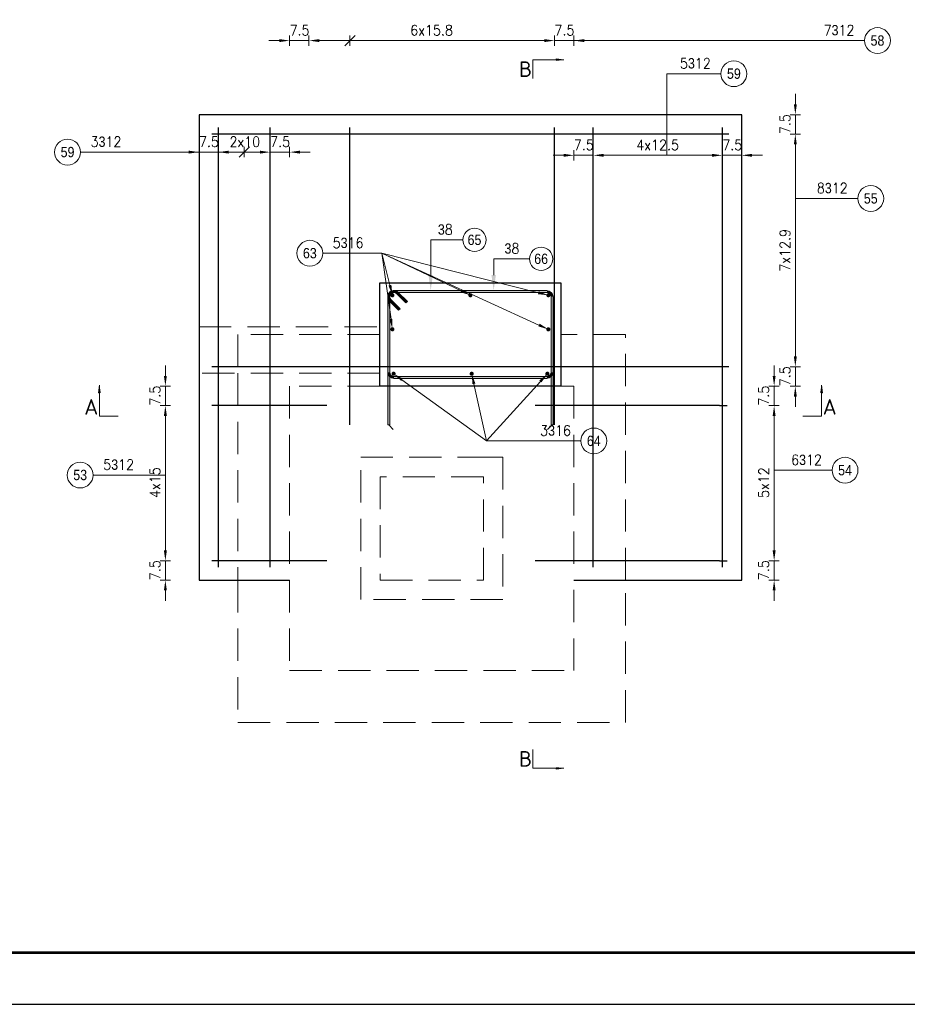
# Model space of a CAD drawing. Extents: x 327147 to 347605, y -113989 to -104075.
# Tile 7 of 16: x 332454 to 335888, y -113989 to -110181. Entities that reach past the tile are written whole.
import ezdxf

# ---------------------------------------------------------------- set-up
doc = ezdxf.new("R2010")
doc.units = 0
doc.header["$LTSCALE"] = 5
doc.header["$MEASUREMENT"] = 0
doc.linetypes.add('HIDDEN', pattern=[0.375, 0.25, -0.125])
doc.layers.add('_FORMATKA', color=8, linetype='Continuous', lineweight=15, plot=False)
for name, color, linetype, lineweight in [('_RAMKA', 7, 'Continuous', 35), ('AutoCAD_Structural_Detailing_deskowanie', 2, 'Continuous', 30), ('AutoCAD_Structural_Detailing_kształt pręta', 7, 'Continuous', 13), ('AutoCAD_Structural_Detailing_opis kształtu pręta', 7, 'Continuous', 13), ('AutoCAD_Structural_Detailing_opis rozkładu', 7, 'Continuous', 13), ('AutoCAD_Structural_Detailing_pręty punktowe', 7, 'Continuous', 40), ('AutoCAD_Structural_Detailing_rozkład pręta', 7, 'Continuous', 40), ('AutoCAD_Structural_Detailing_symbole graficzne', 7, 'Continuous', 13), ('PS_DIM', 4, 'Continuous', 13), ('PS_HIDDEN', 2, 'HIDDEN', 13), ('PS_SOLID', 7, 'Continuous', 20)]:
    doc.layers.add(name, color=color, linetype=linetype, lineweight=lineweight)
doc.styles.add('marta_B', font='isocpeur.ttf')
doc.styles.add('r-gil', font='GIL_____.TTF', dxfattribs={"width": 0.9})
doc.styles.add('r-simplex', font='simplex.shx', dxfattribs={"width": 0.9})

# ---------------------------------------------------------------- blocks, each defined once
blk = doc.blocks.new('*U16')
at = {"layer": '_FORMATKA', "lineweight": -3}
blk.add_lwpolyline([(-800, 0), (0, 0), (0, 420), (-800, 420)], close=True, dxfattribs=at)
at = {"layer": '_RAMKA', "lineweight": -3, "const_width": 0.5}
blk.add_lwpolyline([(-770, 10), (-10, 10), (-10, 410), (-770, 410)], close=True, dxfattribs=at)

msp = doc.modelspace()

# ---------------------------------------------------------------- hatches: boundary and pattern name
at = {"layer": 'AutoCAD_Structural_Detailing_kształt pręta'}
h = msp.add_hatch(color=161, dxfattribs=at)
edge = h.paths.add_edge_path(flags=0)
edge.add_line((333901.77, -111228.61), (333901.77, -111236.61))
edge.add_arc((333901.77, -111252.61), 16, 90, 225)
edge.add_line((333890.46, -111263.93), (333884.8, -111269.58))
edge.add_arc((333901.77, -111252.61), 24, 450, 585, ccw=False)
h = msp.add_hatch(color=161, dxfattribs=at)
edge = h.paths.add_edge_path(flags=0)
edge.add_line((333918.74, -111235.64), (333913.09, -111241.3))
edge.add_arc((333901.77, -111252.61), 16, 45, 180)
edge.add_line((333885.77, -111252.61), (333877.77, -111252.61))
edge.add_arc((333901.77, -111252.61), 24, 405, 540, ccw=False)
h = msp.add_hatch(color=161, dxfattribs=at)
edge = h.paths.add_edge_path(flags=0)
edge.add_line((333901.77, -111228.61), (333901.77, -111236.61))
edge.add_arc((333901.77, -111252.61), 16, 90, 180)
edge.add_line((333885.77, -111252.61), (333877.77, -111252.61))
edge.add_arc((333901.77, -111252.61), 24, 450, 540, ccw=False)
for points in [[(333885.77, -111544.61), (333877.77, -111544.61), (333877.77, -111252.61), (333885.77, -111252.61)], [(333885.77, -111748.61), (333877.77, -111748.61), (333877.77, -111252.61), (333885.77, -111252.61)], [(333901.77, -111236.61), (333901.77, -111228.61), (334493.77, -111228.61), (334493.77, -111236.61)], [(333901.77, -111236.61), (333901.77, -111228.61), (334493.77, -111228.61), (334493.77, -111236.61)], [(333913.09, -111241.3), (333918.74, -111235.64), (333954.1, -111271), (333948.44, -111276.65)], [(334509.77, -111252.61), (334517.77, -111252.61), (334517.77, -111544.61), (334509.77, -111544.61)], [(334509.77, -111252.61), (334517.77, -111252.61), (334517.77, -111748.61), (334509.77, -111748.61)], [(333925.82, -111299.28), (333920.16, -111304.94), (333884.8, -111269.58), (333890.46, -111263.93)], [(334493.77, -111560.61), (334493.77, -111568.61), (333901.77, -111568.61), (333901.77, -111560.61)]]:
    msp.add_hatch(color=161, dxfattribs=at).paths.add_polyline_path(points, flags=0)
h = msp.add_hatch(color=161, dxfattribs=at)
edge = h.paths.add_edge_path(flags=0)
edge.add_line((334517.77, -111252.61), (334509.77, -111252.61))
edge.add_arc((334493.77, -111252.61), 16, 0, 90)
edge.add_line((334493.77, -111236.61), (334493.77, -111228.61))
edge.add_arc((334493.77, -111252.61), 24, 360, 450, ccw=False)
h = msp.add_hatch(color=161, dxfattribs=at)
edge = h.paths.add_edge_path(flags=0)
edge.add_line((334517.77, -111252.61), (334509.77, -111252.61))
edge.add_arc((334493.77, -111252.61), 16, 0, 90)
edge.add_line((334493.77, -111236.61), (334493.77, -111228.61))
edge.add_arc((334493.77, -111252.61), 24, 360, 450, ccw=False)
h = msp.add_hatch(color=161, dxfattribs=at)
edge = h.paths.add_edge_path(flags=0)
edge.add_line((333877.77, -111544.61), (333885.77, -111544.61))
edge.add_arc((333901.77, -111544.61), 16, -180, -90)
edge.add_line((333901.77, -111560.61), (333901.77, -111568.61))
edge.add_arc((333901.77, -111544.61), 24, 540, 630, ccw=False)
h = msp.add_hatch(color=161, dxfattribs=at)
edge = h.paths.add_edge_path(flags=0)
edge.add_line((334493.77, -111568.61), (334493.77, -111560.61))
edge.add_arc((334493.77, -111544.61), 16, -90, 0)
edge.add_line((334509.77, -111544.61), (334517.77, -111544.61))
edge.add_arc((334493.77, -111544.61), 24, 270, 360, ccw=False)
at = {"layer": 'AutoCAD_Structural_Detailing_opis kształtu pręta'}
for points in [[(334044.27, -111228.61), (334052.83, -111168.61), (334035.72, -111168.61)], [(334287.88, -111228.61), (334296.43, -111168.61), (334279.33, -111168.61)]]:
    msp.add_hatch(color=8, dxfattribs=at).paths.add_polyline_path(points, flags=0)
at = {"layer": 'AutoCAD_Structural_Detailing_opis rozkładu'}
for points in [[(333498.27, -110262.16), (333458.27, -110256.46), (333458.27, -110267.87)], [(333573.27, -110262.16), (333613.27, -110267.87), (333613.27, -110256.46)], [(334523.27, -110262.16), (334483.27, -110256.46), (334483.27, -110267.87)], [(334598.27, -110262.16), (334638.27, -110267.87), (334638.27, -110256.46)], [(335455.1, -110548.61), (335460.8, -110508.61), (335449.4, -110508.61)], [(335455.1, -110623.61), (335449.4, -110663.61), (335460.8, -110663.61)], [(333147.77, -110693.48), (333107.77, -110687.78), (333107.77, -110699.18)], [(333222.77, -110693.48), (333262.77, -110699.18), (333262.77, -110687.78)], [(333423.27, -110693.48), (333383.27, -110687.78), (333383.27, -110699.18)], [(333498.27, -110693.48), (333538.27, -110699.18), (333538.27, -110687.78)], [(334598.27, -110705.78), (334558.27, -110700.08), (334558.27, -110711.49)], [(334673.27, -110705.78), (334713.27, -110711.49), (334713.27, -110700.08)], [(335172.77, -110705.78), (335132.77, -110700.08), (335132.77, -110711.49)], [(335247.77, -110705.78), (335287.77, -110711.49), (335287.77, -110700.08)], [(333896.12, -111246.95), (333891.99, -111206.76), (333880.93, -111209.51)], [(334197.77, -111246.95), (334164.09, -111224.64), (334159.2, -111234.95)], [(334499.43, -111246.95), (334462.04, -111231.64), (334459.25, -111242.7)], [(333896.12, -111378.61), (333896.32, -111338.21), (333885.02, -111339.76)], [(334499.43, -111378.61), (334465.42, -111356.8), (334460.68, -111367.17)], [(335455.1, -111523.61), (335460.8, -111483.61), (335449.4, -111483.61)], [(333017.61, -111598.61), (333023.31, -111558.61), (333011.9, -111558.61)], [(333900.51, -111550.42), (333929.58, -111578.48), (333936.27, -111569.24)], [(334202.78, -111550.42), (334205.79, -111590.71), (334216.93, -111588.27)], [(334495.74, -111550.42), (334464.63, -111576.21), (334473.08, -111583.87)], [(335373.03, -111598.61), (335378.74, -111558.61), (335367.33, -111558.61)], [(335455.1, -111598.61), (335449.4, -111638.61), (335460.8, -111638.61)], [(333017.61, -111673.61), (333011.9, -111713.61), (333023.31, -111713.61)], [(335373.03, -111673.61), (335367.33, -111713.61), (335378.74, -111713.61)], [(333017.61, -112273.61), (333023.31, -112233.61), (333011.9, -112233.61)], [(335373.03, -112273.61), (335378.74, -112233.61), (335367.33, -112233.61)], [(333017.61, -112348.61), (333011.9, -112388.61), (333023.31, -112388.61)], [(335373.03, -112348.61), (335367.33, -112388.61), (335378.74, -112388.61)]]:
    msp.add_hatch(color=8, dxfattribs=at).paths.add_polyline_path(points, flags=0)
at = {"layer": 'AutoCAD_Structural_Detailing_pręty punktowe'}
h = msp.add_hatch(color=1, dxfattribs=at)
edge = h.paths.add_edge_path(flags=0)
edge.add_arc((333896.12, -111246.95), 8, 0, 360)
h = msp.add_hatch(color=1, dxfattribs=at)
edge = h.paths.add_edge_path(flags=0)
edge.add_arc((334197.77, -111246.95), 8, 0, 360)
h = msp.add_hatch(color=1, dxfattribs=at)
edge = h.paths.add_edge_path(flags=0)
edge.add_arc((334499.43, -111246.95), 8, 0, 360)
h = msp.add_hatch(color=1, dxfattribs=at)
edge = h.paths.add_edge_path(flags=0)
edge.add_arc((333896.12, -111378.61), 8, 0, 360)
h = msp.add_hatch(color=1, dxfattribs=at)
edge = h.paths.add_edge_path(flags=0)
edge.add_arc((334499.43, -111378.61), 8, 0, 360)
h = msp.add_hatch(color=1, dxfattribs=at)
edge = h.paths.add_edge_path(flags=0)
edge.add_arc((333900.51, -111550.42), 8, 0, 360)
h = msp.add_hatch(color=1, dxfattribs=at)
edge = h.paths.add_edge_path(flags=0)
edge.add_arc((334202.78, -111550.42), 8, 0, 360)
h = msp.add_hatch(color=1, dxfattribs=at)
edge = h.paths.add_edge_path(flags=0)
edge.add_arc((334495.74, -111550.42), 8, 0, 360)
at = {"layer": 'AutoCAD_Structural_Detailing_symbole graficzne', "linetype": 'Continuous', "lineweight": 0}
for points in [[(334559.92, -110336.66), (334529.92, -110336.66), (334529.92, -110340.94)], [(332763.09, -111594.59), (332763.09, -111624.59), (332767.37, -111624.59)], [(335555.7, -111594.59), (335555.7, -111624.59), (335551.42, -111624.59)], [(334559.92, -113075.77), (334529.92, -113075.77), (334529.92, -113071.5)]]:
    msp.add_hatch(color=7, dxfattribs=at).paths.add_polyline_path(points, flags=0)

# ---------------------------------------------------------------- linework, layer by layer
at = {"layer": 'AutoCAD_Structural_Detailing_deskowanie'}
for p, q in [((335247.77, -110548.61, 1227.04), (333147.77, -110548.61, 1227.04)), ((333147.77, -110548.61, 1227.04), (333147.77, -111548.61, 1227.04)), ((335247.77, -112348.61, 1227.04), (335247.77, -110548.61, 1227.04)), ((333147.77, -111548.61, 1227.04), (333147.77, -112348.61, 1227.04)), ((333147.77, -112348.61, 1227.04), (333498.27, -112348.61, 1227.04)), ((334598.27, -112348.61, 1227.04), (335247.77, -112348.61, 1227.04))]:
    msp.add_line(p, q, dxfattribs=at)
at = {"layer": 'AutoCAD_Structural_Detailing_deskowanie', "elevation": 1227.04}
msp.add_lwpolyline([(333847.77, -111198.61), (334547.77, -111198.61), (334547.77, -111598.61), (333847.77, -111598.61)], close=True, dxfattribs=at)
at = {"layer": 'AutoCAD_Structural_Detailing_kształt pręta', "color": 161}
for p, q in [((333877.77, -111544.61), (333877.77, -111252.61)), ((333877.77, -111748.61), (333877.77, -111252.61)), ((333885.77, -111544.61), (333885.77, -111252.61)), ((333885.77, -111748.61), (333885.77, -111252.61)), ((333901.77, -111228.61), (334493.77, -111228.61)), ((333901.77, -111228.61), (334493.77, -111228.61)), ((333901.77, -111236.61), (334493.77, -111236.61)), ((333901.77, -111236.61), (334493.77, -111236.61)), ((333913.09, -111241.3), (333948.44, -111276.65)), ((333918.74, -111235.64), (333954.1, -111271)), ((334509.77, -111252.61), (334509.77, -111544.61)), ((334509.77, -111252.61), (334509.77, -111748.61)), ((334517.77, -111252.61), (334517.77, -111544.61)), ((334517.77, -111252.61), (334517.77, -111748.61)), ((333920.16, -111304.94), (333884.8, -111269.58)), ((333925.82, -111299.28), (333890.46, -111263.93)), ((333954.1, -111271), (333948.44, -111276.65)), ((333920.16, -111304.94), (333925.82, -111299.28)), ((334493.77, -111560.61), (333901.77, -111560.61)), ((334493.77, -111568.61), (333901.77, -111568.61)), ((333877.77, -111748.61), (333885.77, -111748.61)), ((334517.77, -111748.61), (334509.77, -111748.61))]:
    msp.add_line(p, q, dxfattribs=at)
at = {"layer": 'AutoCAD_Structural_Detailing_kształt pręta', "color": 1, "lineweight": 0}
for p, q in [((333881.77, -111748.61), (333899.27, -111766.11)), ((334513.77, -111748.61), (334496.27, -111766.11))]:
    msp.add_line(p, q, dxfattribs=at)
at = {"layer": 'AutoCAD_Structural_Detailing_kształt pręta', "color": 161}
for centre, radius, start, end in [((333901.77, -111252.61), 24, 90, 225), ((333901.77, -111252.61), 24, 45, 180), ((333901.77, -111252.61), 24, 90, 180), ((333901.77, -111252.61), 16, 90, 225), ((333901.77, -111252.61), 16, 45, 180), ((333901.77, -111252.61), 16, 90, 180), ((334493.77, -111252.61), 24, 360, 90), ((334493.77, -111252.61), 24, 0, 90), ((334493.77, -111252.61), 16, 0, 90), ((334493.77, -111252.61), 16, 0, 90), ((333901.77, -111544.61), 24, 180, 270), ((333901.77, -111544.61), 16, 180, 270), ((334493.77, -111544.61), 16, 270, 360), ((334493.77, -111544.61), 24, 270, 0)]:
    msp.add_arc(centre, radius, start, end, dxfattribs=at)
at = {"layer": 'AutoCAD_Structural_Detailing_opis kształtu pręta', "color": 8}
for p, q in [((334044.27, -111032.91), (334044.27, -111168.61)), ((334044.27, -111032.91), (334168.7, -111032.91)), ((334287.88, -111106.31), (334287.88, -111168.61)), ((334287.88, -111106.31), (334426.5, -111106.31))]:
    msp.add_line(p, q, dxfattribs=at)
at = {"layer": 'AutoCAD_Structural_Detailing_opis kształtu pręta', "lineweight": 18}
for centre in [(334213.7, -111032.91), (334471.5, -111106.31)]:
    msp.add_circle(centre, 45, dxfattribs=at)
at = {"layer": 'AutoCAD_Structural_Detailing_opis rozkładu', "color": 8}
for p, q in [((333418.27, -110262.16), (333458.27, -110262.16)), ((333498.27, -110282.16), (333498.27, -110242.16)), ((333573.27, -110262.16), (333498.27, -110262.16)), ((333573.27, -110242.16), (333573.27, -110282.16)), ((333731.61, -110262.16), (333613.27, -110262.16)), ((333731.61, -110242.16), (333731.61, -110282.16)), ((333889.94, -110262.16), (333731.61, -110262.16)), ((333969.11, -110262.16), (333889.94, -110262.16)), ((333969.11, -110262.16), (334048.27, -110262.16)), ((334048.27, -110262.16), (334206.61, -110262.16)), ((334206.61, -110262.16), (334364.94, -110262.16)), ((334364.94, -110262.16), (334483.27, -110262.16)), ((334523.27, -110242.16), (334523.27, -110282.16)), ((334523.27, -110262.16), (334598.27, -110262.16)), ((334598.27, -110282.16), (334598.27, -110242.16)), ((335722.92, -110262.16), (334598.27, -110262.16)), ((334678.27, -110262.16), (334638.27, -110262.16)), ((334958.2, -110390.29), (334958.2, -110705.78)), ((334958.2, -110390.29), (335167.27, -110390.29)), ((335455.1, -110468.61), (335455.1, -110508.61)), ((335475.1, -110548.61), (335435.1, -110548.61)), ((335455.1, -110623.61), (335455.1, -110548.61)), ((335475.1, -110623.61), (335435.1, -110623.61)), ((333147.77, -110713.48), (333147.77, -110673.48)), ((333222.77, -110713.48), (333222.77, -110673.48)), ((333323.02, -110713.48), (333323.02, -110673.48)), ((333423.27, -110713.48), (333423.27, -110673.48)), ((333498.27, -110713.48), (333498.27, -110673.48)), ((335455.1, -110752.18), (335455.1, -110663.61)), ((332689, -110693.48), (333147.77, -110693.48)), ((333067.77, -110693.48), (333107.77, -110693.48)), ((333222.77, -110693.48), (333147.77, -110693.48)), ((333222.77, -110693.48), (333323.02, -110693.48)), ((333323.02, -110693.48), (333262.77, -110693.48)), ((333323.02, -110693.48), (333383.27, -110693.48)), ((333423.27, -110693.48), (333498.27, -110693.48)), ((333578.27, -110693.48), (333538.27, -110693.48)), ((334518.27, -110705.78), (334558.27, -110705.78)), ((334598.27, -110725.78), (334598.27, -110685.78)), ((334673.27, -110705.78), (334598.27, -110705.78)), ((334673.27, -110725.78), (334673.27, -110685.78)), ((334798.15, -110705.78), (334713.27, -110705.78)), ((334923.02, -110705.78), (334798.15, -110705.78)), ((334985.46, -110705.78), (334923.02, -110705.78)), ((334985.46, -110705.78), (335047.9, -110705.78)), ((335047.9, -110705.78), (335132.77, -110705.78)), ((335172.77, -110725.78), (335172.77, -110685.78)), ((335172.77, -110705.78), (335247.77, -110705.78)), ((335247.77, -110725.78), (335247.77, -110685.78)), ((335327.77, -110705.78), (335287.77, -110705.78)), ((335455.1, -110880.75), (335455.1, -110752.18)), ((335696.88, -110872.65), (335455.1, -110872.65)), ((335455.1, -111009.33), (335455.1, -110880.75)), ((335455.1, -111073.61), (335455.1, -111009.33)), ((333855.7, -111084.5), (333626.57, -111084.5)), ((333855.7, -111084.5), (333886.46, -111208.14)), ((333855.7, -111084.5), (334460.65, -111237.17)), ((333855.7, -111084.5), (334161.64, -111229.79)), ((333855.7, -111084.5), (334463.05, -111361.99)), ((333855.7, -111084.5), (333890.67, -111338.98)), ((335455.1, -111073.61), (335455.1, -111137.9)), ((335455.1, -111137.9), (335455.1, -111266.47)), ((335455.1, -111266.47), (335455.1, -111395.04)), ((335455.1, -111395.04), (335455.1, -111483.61)), ((333017.61, -111518.61), (333017.61, -111558.61)), ((335373.03, -111518.61), (335373.03, -111558.61)), ((335475.1, -111523.61), (335435.1, -111523.61)), ((335455.1, -111523.61), (335455.1, -111598.61)), ((334259.88, -111810.27), (333932.92, -111573.86)), ((334259.88, -111810.27), (334211.36, -111589.49)), ((334259.88, -111810.27), (334468.85, -111580.04)), ((333037.61, -111598.61), (332997.61, -111598.61)), ((333017.61, -111673.61), (333017.61, -111598.61)), ((335353.03, -111598.61), (335393.03, -111598.61)), ((335373.03, -111673.61), (335373.03, -111598.61)), ((335475.1, -111598.61), (335435.1, -111598.61)), ((332997.61, -111673.61), (333037.61, -111673.61)), ((335393.03, -111673.61), (335353.03, -111673.61)), ((335455.1, -111678.61), (335455.1, -111638.61)), ((333017.61, -111823.61), (333017.61, -111713.61)), ((335373.03, -111793.61), (335373.03, -111713.61)), ((333017.61, -111898.61), (333017.61, -111823.61)), ((334259.88, -111810.27), (334625.25, -111810.27)), ((335373.03, -111913.61), (335373.03, -111793.61)), ((333017.61, -111898.61), (333017.61, -111973.61)), ((335373.03, -111973.61), (335373.03, -111913.61)), ((335597.33, -111923.66), (335373.03, -111923.66)), ((332737.97, -111942.27), (333017.61, -111942.27)), ((333017.61, -111973.61), (333017.61, -112123.61)), ((335373.03, -111973.61), (335373.03, -112033.61)), ((335373.03, -112033.61), (335373.03, -112153.61)), ((333017.61, -112123.61), (333017.61, -112233.61)), ((335373.03, -112153.61), (335373.03, -112233.61)), ((332997.61, -112273.61), (333037.61, -112273.61)), ((333017.61, -112273.61), (333017.61, -112348.61)), ((335393.03, -112273.61), (335353.03, -112273.61)), ((335373.03, -112273.61), (335373.03, -112348.61)), ((333037.61, -112348.61), (332997.61, -112348.61)), ((335353.03, -112348.61), (335393.03, -112348.61)), ((333017.61, -112428.61), (333017.61, -112388.61)), ((335373.03, -112428.61), (335373.03, -112388.61))]:
    msp.add_line(p, q, dxfattribs=at)
at = {"layer": 'AutoCAD_Structural_Detailing_opis rozkładu', "color": 8, "lineweight": -2}
for p, q in [((333751.61, -110242.16), (333711.61, -110282.16)), ((333303.02, -110713.48), (333343.02, -110673.48))]:
    msp.add_line(p, q, dxfattribs=at)
at = {"layer": 'AutoCAD_Structural_Detailing_opis rozkładu', "color": 8, "lineweight": 18}
for centre in [(335772.92, -110262.16), (335217.27, -110390.29), (332639, -110693.48), (335746.88, -110872.65), (332687.97, -111942.27), (335647.33, -111923.66)]:
    msp.add_circle(centre, 50, dxfattribs=at)
at = {"layer": 'AutoCAD_Structural_Detailing_opis rozkładu', "lineweight": 18}
for centre in [(333576.57, -111084.5), (334675.25, -111810.27)]:
    msp.add_circle(centre, 50, dxfattribs=at)
at = {"layer": 'AutoCAD_Structural_Detailing_rozkład pręta', "color": 31, "linetype": 'ByBlock', "lineweight": 25}
for p, q in [((333222.77, -112298.61), (333222.77, -110598.61)), ((333423.27, -112298.61), (333423.27, -110598.61)), ((333731.61, -111748.61), (333731.61, -110598.61)), ((334523.27, -111748.61), (334523.27, -110598.61)), ((334673.27, -112298.61), (334673.27, -110598.61)), ((335172.77, -112298.61), (335172.77, -110598.61)), ((335197.77, -110623.61), (333197.77, -110623.61)), ((335197.77, -111523.61), (333197.77, -111523.61)), ((333612.27, -111673.61), (333197.77, -111673.61)), ((333642.27, -111673.61), (333612.27, -111673.61)), ((333642.27, -111673.61), (333642.27, -111673.61)), ((335161.77, -111673.61), (334448.27, -111673.61)), ((335161.77, -111673.61), (335191.77, -111673.61)), ((335191.77, -111673.61), (335191.77, -111673.61)), ((333612.27, -112273.61), (333197.77, -112273.61)), ((333642.27, -112273.61), (333612.27, -112273.61)), ((333642.27, -112273.61), (333642.27, -112273.61)), ((335161.77, -112273.61), (334448.27, -112273.61)), ((335161.77, -112273.61), (335191.77, -112273.61)), ((335191.77, -112273.61), (335191.77, -112273.61))]:
    msp.add_line(p, q, dxfattribs=at)
at = {"layer": 'AutoCAD_Structural_Detailing_symbole graficzne', "color": 7, "linetype": 'Continuous', "lineweight": 0}
for p, q in [((334439.92, -110336.66), (334439.92, -110408.66)), ((334559.92, -110336.66), (334439.92, -110336.66)), ((334529.92, -110336.66), (334529.92, -110332.38)), ((334559.92, -110336.66), (334529.92, -110332.38)), ((332763.09, -111594.59), (332758.81, -111624.59)), ((332763.09, -111594.59), (332763.09, -111714.59)), ((335555.7, -111594.59), (335559.98, -111624.59)), ((335555.7, -111594.59), (335555.7, -111714.59)), ((332763.09, -111624.59), (332758.81, -111624.59)), ((335555.7, -111624.59), (335559.98, -111624.59)), ((332763.09, -111714.59), (332835.09, -111714.59)), ((335555.7, -111714.59), (335483.7, -111714.59)), ((334439.92, -113075.77), (334439.92, -113003.77)), ((334559.92, -113075.77), (334439.92, -113075.77)), ((334529.92, -113075.77), (334529.92, -113080.05)), ((334559.92, -113075.77), (334529.92, -113080.05))]:
    msp.add_line(p, q, dxfattribs=at)
at = {"layer": 'PS_HIDDEN', "color": 9, "ltscale": 100}
for p, q in [((333847.77, -111398.61, 1227.04), (333298.27, -111398.61, 1227.04)), ((333298.27, -111398.61, 1227.04), (333298.27, -111548.61, 1227.04)), ((334798.27, -111398.61, 1227.04), (334547.77, -111398.61, 1227.04)), ((334798.27, -112348.61, 1227.04), (334798.27, -111398.61, 1227.04)), ((333298.27, -111548.61, 1227.04), (333298.27, -112348.61, 1227.04)), ((333847.77, -111598.61, 1227.04), (333498.27, -111598.61, 1227.04)), ((333498.27, -111598.61, 1227.04), (333498.27, -112348.61, 1227.04)), ((334598.27, -111598.61, 1227.04), (334598.27, -112348.61, 1227.04)), ((333773.27, -112423.61, 1227.04), (333773.27, -111873.61, 1227.04)), ((333773.27, -111873.61, 1227.04), (334248.27, -111873.61, 1227.04)), ((334248.27, -111873.61, 1227.04), (334323.27, -111873.61, 1227.04)), ((334323.27, -111873.61, 1227.04), (334323.27, -112423.61, 1227.04)), ((334248.27, -111948.61, 1227.04), (333848.27, -111948.61, 1227.04)), ((333848.27, -111948.61, 1227.04), (333848.27, -112348.61, 1227.04)), ((334248.27, -112348.61, 1227.04), (334248.27, -111948.61, 1227.04)), ((333298.27, -112348.61, 1227.04), (333298.27, -112898.61, 1227.04)), ((333498.27, -112348.61, 1227.04), (333498.27, -112698.61, 1227.04)), ((333848.27, -112348.61, 1227.04), (334248.27, -112348.61, 1227.04)), ((334598.27, -112698.61, 1227.04), (334598.27, -112348.61, 1227.04)), ((334798.27, -112898.61, 1227.04), (334798.27, -112348.61, 1227.04)), ((334323.27, -112423.61, 1227.04), (333773.27, -112423.61, 1227.04)), ((333498.27, -112698.61, 1227.04), (334598.27, -112698.61, 1227.04)), ((333298.27, -112898.61, 1227.04), (334798.27, -112898.61, 1227.04))]:
    msp.add_line(p, q, dxfattribs=at)
at = {"layer": 'PS_HIDDEN', "color": 1, "ltscale": 100, "elevation": 1227.04}
msp.add_lwpolyline([(333147.77, -111368.61), (333847.77, -111368.61), (333847.77, -111548.61), (333147.77, -111548.61)], close=True, dxfattribs=at)
at = {"layer": 'PS_SOLID', "color": 7, "linetype": 'Continuous'}
msp.add_line((334547.77, -111598.61, 1227.04), (334598.27, -111598.61, 1227.04), dxfattribs=at)

# ---------------------------------------------------------------- block references
at = {"layer": 'PS_DIM', "xscale": 20, "yscale": 20, "zscale": 20}
msp.add_blockref('*U16', (343267.28, -113988.82), dxfattribs=at)

# ---------------------------------------------------------------- texts
at = {"layer": 'AutoCAD_Structural_Detailing_opis kształtu pręta', "color": 3, "char_height": 40, "attachment_point": 5, "rotation": 360, "style": 'r-simplex'}
for insert in [(334100.7, -110992.91), (334358.5, -111066.31)]:
    msp.add_mtext('\\Fdiam;3\\Fsimplex.shx;8  ', dxfattribs=dict(at, insert=insert))
at = {"layer": 'AutoCAD_Structural_Detailing_opis kształtu pręta', "char_height": 40, "attachment_point": 5, "rotation": 360, "style": 'r-gil'}
for s, insert in [('65', (334213.7, -111032.91)), ('66', (334471.5, -111106.31))]:
    msp.add_mtext(s, dxfattribs=dict(at, insert=insert))
at = {"layer": 'AutoCAD_Structural_Detailing_opis rozkładu', "color": 3, "char_height": 40}
for s, insert, attachment_point, style in [('7.5', (333498.06, -110242.16), 7, 'r-simplex'), ('6x15.8', (333965.13, -110242.16), 7, 'r-simplex'), ('7.5', (334523.06, -110242.16), 7, 'r-simplex'), ('5\\Fdiam;3\\Fsimplex.shx;12 ', (335068.42, -110350.29), 5, 'r-simplex'), ('59', (335217.27, -110390.29), 5, 'r-gil'), ('5\\Fdiam;3\\Fsimplex.shx;16 ', (333724.57, -111044.5), 5, 'r-simplex'), ('3\\Fdiam;3\\Fsimplex.shx;16 ', (334527.25, -111770.27), 5, 'r-simplex')]:
    msp.add_mtext(s, dxfattribs=dict(at, insert=insert, attachment_point=attachment_point, style=style))
for s, insert, attachment_point, rotation, style in [('7\\Fdiam;3\\Fsimplex.shx;12 ', (335624.07, -110222.16), 5, 360, 'r-simplex'), ('58', (335772.92, -110262.16), 5, 360, 'r-gil'), ('7.5', (335435.1, -110623.83), 7, 90, 'r-simplex'), ('3\\Fdiam;3\\Fsimplex.shx;12 ', (332787.86, -110653.48), 5, 360, 'r-simplex'), ('7.5', (333147.56, -110673.48), 7, 360, 'r-simplex'), ('2x10', (333265.6, -110673.48), 7, 360, 'r-simplex'), ('7.5', (333423.06, -110673.48), 7, 360, 'r-simplex'), ('7.5', (334598.06, -110685.78), 7, 360, 'r-simplex'), ('4x12.5', (334839.88, -110685.78), 7, 360, 'r-simplex'), ('7.5', (335172.56, -110685.78), 7, 360, 'r-simplex'), ('59', (332639, -110693.48), 5, 360, 'r-gil'), ('8\\Fdiam;3\\Fsimplex.shx;12 ', (335598.02, -110832.65), 5, 0, 'r-simplex'), ('55', (335746.88, -110872.65), 5, 0, 'r-gil'), ('7x12.9', (335435.1, -111155.9), 7, 90, 'r-simplex'), ('7.5', (335435.1, -111598.83), 7, 90, 'r-simplex'), ('7.5', (332997.61, -111673.83), 7, 90, 'r-simplex'), ('7.5', (335353.03, -111673.83), 7, 90, 'r-simplex'), ('6\\Fdiam;3\\Fsimplex.shx;12 ', (335498.47, -111883.66), 5, 360, 'r-simplex'), ('5\\Fdiam;3\\Fsimplex.shx;12 ', (332836.83, -111902.27), 5, 0, 'r-simplex'), ('54', (335647.33, -111923.66), 5, 360, 'r-gil'), ('53', (332687.97, -111942.27), 5, 0, 'r-gil'), ('4x15', (332997.61, -112031.04), 7, 90, 'r-simplex'), ('5x12', (335353.03, -112031.04), 7, 90, 'r-simplex'), ('7.5', (332997.61, -112348.83), 7, 90, 'r-simplex'), ('7.5', (335353.03, -112348.83), 7, 90, 'r-simplex')]:
    msp.add_mtext(s, dxfattribs=dict(at, insert=insert, attachment_point=attachment_point, rotation=rotation, style=style))
at = {"layer": 'AutoCAD_Structural_Detailing_opis rozkładu', "char_height": 40, "attachment_point": 5, "style": 'r-gil'}
for s, insert in [('63', (333576.57, -111084.5)), ('64', (334675.25, -111810.27))]:
    msp.add_mtext(s, dxfattribs=dict(at, insert=insert))
at = {"layer": 'AutoCAD_Structural_Detailing_symbole graficzne', "color": 2, "char_height": 60, "attachment_point": 5, "style": 'marta_B'}
for s, insert in [('B', (334411.12, -110372.66)), ('A', (332730.69, -111678.59)), ('A', (335588.1, -111678.59)), ('B', (334411.12, -113039.77))]:
    msp.add_mtext(s, dxfattribs=dict(at, insert=insert))

doc.saveas('drawing.dxf')
